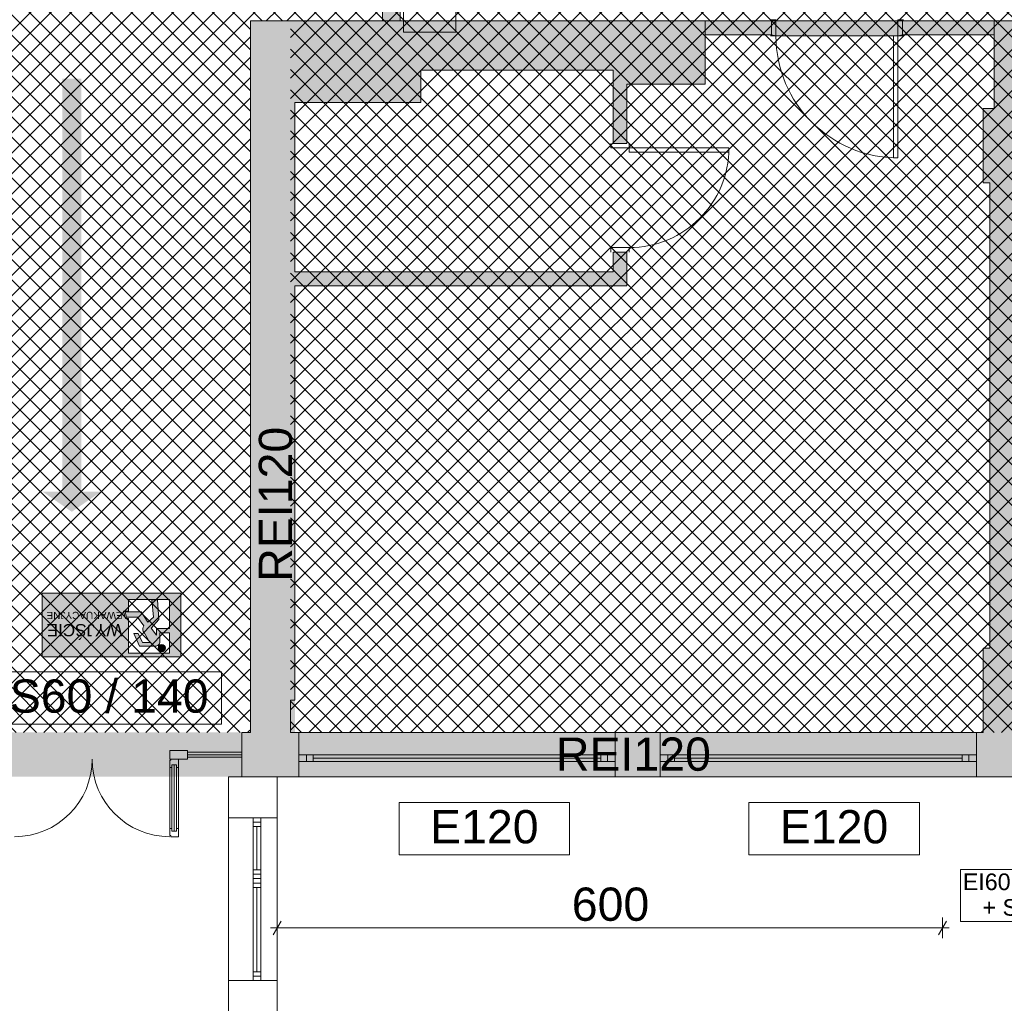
# Paper-space layout 'AP-03 STREFY POŻAROWE I EWAKUACJA - PIĘTRO 1' of a CAD drawing. Header units: millimetres. Extents: x 0 to 594, y -4 to 450.
# Tile 6 of 17: x 183 to 272, y 113 to 202. Entities that reach past the tile are written whole.
import ezdxf
from ezdxf.xclip import XClip

# ---------------------------------------------------------------- set-up
doc = ezdxf.new("R2010")
doc.units = ezdxf.units.MM
doc.header["$MEASUREMENT"] = 0
doc.header["$XCLIPFRAME"] = 0
for name, color, linetype, lineweight, true_color in [('A_ewakuacja_Nr_pióra__104', 7, 'Continuous', 5, 0x006532), ('A_ewakuacja_Nr_pióra__141', 7, 'Continuous', 5, 0xf2f7f7), ('A_podkład_Nr_pióra__254', 7, 'Continuous', 5, 0xfdfdfd), ('A_ppoż proj_Nr_pióra__104', 7, 'Continuous', 5, 0x006532), ('A_ppoż proj_Nr_pióra__21', 7, 'Continuous', 5, 0xfe9865), ('A_ppoż proj_Nr_pióra__71', 7, 'Continuous', 5, 0xcbfe65)]:
    doc.layers.add(name, color=color, linetype=linetype, lineweight=lineweight, true_color=true_color)
for name, color, linetype, lineweight in [('A_ewakuacja_Nr_pióra__4', 94, 'Continuous', 18), ('A_podkład_Nr_pióra__2', 8, 'Continuous', 13), ('A_ppoż proj_Nr_pióra__1', 7, 'Continuous', 20), ('A_ppoż proj_Nr_pióra__3', 30, 'Continuous', 13), ('A_ppoż proj_Nr_pióra__81', 2, 'Continuous', 5), ('A_wymiary_Nr_pióra__3', 30, 'Continuous', 13)]:
    doc.layers.add(name, color=color, linetype=linetype, lineweight=lineweight)
doc.layers.add('A_podrys', color=7, linetype='Continuous')
doc.styles.add('STYL_AUTOMATYCZNY_1', font='arial.ttf')
doc.styles.add('STYL_AUTOMATYCZNY_4', font='arial.ttf')
pattern_1 = [(45, (-1569.2778, -182.9554), (-0.9192388, 0.9192388), []), (135, (-1569.2778, -182.9554), (0.9192388, 0.9192388), [])]

# ---------------------------------------------------------------- blocks, each defined once
blk = doc.blocks.new('Rysunek_1_1', base_point=(-1569.278, -182.955))
at = {"layer": 'A_ewakuacja_Nr_pióra__104', "linetype": 'Continuous', "lineweight": 0, "true_color": 0x004c26}
h = blk.add_hatch(color=118, dxfattribs=at)
h.paths.add_polyline_path([(197.317, 144.073), (197.317, 149.817), (184.823, 149.817), (184.823, 144.073)])
h.paths.add_polyline_path([(195.121, 146.631), (195.121, 146.029), (194.655, 146.662), (195.334, 147.461), (195.205, 149.225), (194.72, 149.225), (194.861, 147.68), (194.335, 147.227), (193.739, 148.134), (192.309, 148.134), (192.434, 147.665), (193.426, 147.665), (193.979, 146.879, 0.230447), (193.94, 146.384), (194.041, 146.209), (194.528, 145.365), (193.864, 145.365), (193.476, 146.192), (193.077, 146.192), (193.586, 145.038), (195.014, 145.038, 0.414214), (195.427, 145.452), (195.427, 146.249), (196.315, 146.249), (196.315, 144.426), (192.599, 144.426), (192.599, 147.55), (192.338, 147.55), (192.162, 148.208), (192.599, 148.208), (192.599, 149.258), (196.312, 149.258), (196.312, 146.631)], flags=0)
blk.add_hatch(color=118, dxfattribs=at).paths.add_polyline_path([(195.494, 144.569, 1), (195.706, 145.191, 1)])
at = {"layer": 'A_podkład_Nr_pióra__254', "linetype": 'Continuous', "lineweight": 5, "true_color": 0xfdfdfd}
h = blk.add_hatch(color=7, dxfattribs=at)
h.paths.add_polyline_path([(70.719, 201.469), (70.719, 133.269), (538.719, 133.269), (538.719, 228.169), (538.219, 228.169), (538.219, 260.469), (538.719, 260.469), (538.719, 355.069), (202.419, 355.069), (202.419, 351.069), (203.619, 351.069), (203.619, 293.469), (203.619, 260.069), (207.619, 260.069), (207.919, 260.069), (207.919, 264.969), (215.519, 264.969), (215.519, 260.069), (215.519, 223.969), (215.519, 201.469), (204.019, 201.469), (203.619, 201.469), (203.619, 137.269), (173.219, 137.269), (173.219, 201.469), (168.729, 201.469), (168.729, 203.969), (168.719, 203.969), (168.719, 201.469), (153.319, 201.469), (153.319, 201.169), (152.819, 201.169), (152.819, 201.469), (152.669, 201.469), (152.269, 201.469), (152.269, 201.169), (152.669, 201.169), (152.669, 200.169), (153.319, 200.169), (153.319, 199.869), (153.719, 199.869), (153.719, 197.169), (154.484, 197.169), (154.484, 193.369), (154.484, 192.869), (154.484, 185.369), (146.5, 185.369), (146.484, 185.369), (146.484, 184.869), (154.484, 184.869), (154.484, 184.369), (154.484, 179.453), (171.419, 179.453), (171.419, 171.469), (171.419, 155.019), (171.419, 148.069), (170.319, 148.069), (170.319, 145.469), (170.319, 136.569), (141.719, 136.569), (141.719, 137.269), (141.719, 148.069), (141.119, 148.069), (141.119, 171.469), (141.119, 186.869), (141.919, 186.869), (141.919, 193.669), (141.119, 193.669), (141.119, 199.869), (144.319, 199.869), (144.319, 200.169), (144.969, 200.169), (144.969, 201.169), (144.819, 201.169), (144.319, 201.169), (144.319, 201.469), (137.119, 201.469), (137.119, 201.169), (136.469, 201.169), (136.469, 200.869), (136.469, 200.169), (137.119, 200.169), (137.119, 199.869), (139.119, 199.869), (139.119, 193.669), (137.919, 193.669), (137.919, 191.169), (127.919, 191.169), (127.919, 195.769), (127.919, 199.869), (129.119, 199.869), (129.119, 200.169), (129.769, 200.169), (129.769, 200.869), (129.769, 201.169), (129.119, 201.169), (129.119, 201.469), (121.219, 201.469), (121.219, 199.869), (122.119, 199.869), (122.119, 195.769), (122.119, 190.169), (122.119, 184.269), (127.319, 184.269), (139.119, 184.269), (139.119, 148.069), (137.919, 148.069), (137.919, 137.269), (137.619, 137.269), (109.069, 137.269), (104.719, 137.269), (94.719, 137.269), (94.719, 161.469), (101.719, 161.469), (101.719, 195.369), (104.619, 195.369), (104.619, 199.869), (112.219, 199.869), (112.219, 201.469), (91.519, 201.469), (91.519, 201.169), (90.869, 201.169), (90.869, 200.169, -0.009743), (90.863, 199.869), (97.619, 199.869), (97.619, 195.369), (100.119, 195.369), (100.119, 163.069), (93.119, 163.069), (93.119, 137.269), (76.169, 137.269), (76.119, 137.269), (76.119, 199.869), (83.169, 199.869), (83.569, 199.869), (83.569, 200.169), (83.169, 200.169), (83.169, 201.169), (82.519, 201.169), (82.519, 201.469)])
h.paths.add_polyline_path([(171.419, 180.453), (155.484, 180.453), (155.484, 197.169), (159.619, 197.169), (159.619, 199.869), (168.419, 199.869), (168.419, 195.869), (171.419, 195.869)], flags=0)
h.paths.add_polyline_path([(246.219, 266.869), (205.219, 266.869), (205.219, 286.969), (219.619, 286.969), (246.219, 286.969), (249.119, 286.969), (253.179, 286.969), (257.719, 286.969), (268.719, 286.969), (268.719, 288.769), (257.719, 288.769), (257.719, 288.669), (249.519, 288.669), (249.519, 292.774), (255.719, 292.774), (255.719, 300.519), (254.469, 300.519), (254.469, 294.974), (243.469, 294.974), (243.469, 294.019), (223.069, 294.019), (222.869, 294.019), (222.869, 300.519), (221.619, 300.519), (221.619, 292.774), (227.819, 292.774), (227.819, 288.669), (219.619, 288.669), (205.219, 288.669), (205.219, 294.969), (207.619, 294.969), (207.619, 301.669), (205.519, 301.669), (205.519, 343.569), (207.619, 343.569), (207.619, 351.069), (238.819, 351.069), (238.819, 312.069), (221.619, 312.069), (221.619, 300.919), (222.869, 300.919), (222.869, 310.819), (243.469, 310.819), (254.469, 310.819), (254.469, 310.319), (255.719, 310.319), (255.919, 309.919), (254.469, 309.919), (254.469, 300.919), (255.919, 300.919), (255.919, 309.919), (255.919, 310), (255.719, 310.319), (255.719, 312.069), (239.619, 312.069), (239.619, 351.069), (240.569, 351.069), (269.119, 351.069), (269.719, 351.069), (269.719, 343.469), (270.319, 343.469), (270.319, 301.669), (269.719, 301.669), (269.719, 294.769), (270.719, 294.769), (270.719, 288.669), (269.119, 288.669), (269.119, 286.969), (273.073, 286.969), (276.799, 286.969), (370.398, 286.969), (379.892, 286.969), (467.619, 286.969), (467.619, 266.769), (467.119, 266.769), (467.119, 264.869), (467.719, 264.869), (467.719, 252.869), (467.119, 252.869), (467.119, 251.619), (467.719, 251.619), (467.719, 242.319), (456.069, 242.319), (456.069, 251.619), (457.319, 251.619), (457.319, 252.869), (450.419, 252.869), (450.419, 264.869), (457.319, 264.869), (457.319, 266.769), (401.619, 266.769), (401.619, 221.769), (457.019, 221.769), (457.019, 223.569), (450.419, 223.569), (450.419, 241.069), (467.719, 241.069), (467.719, 223.569), (467.019, 223.569), (467.019, 221.769), (497.319, 221.769), (497.319, 224.769), (531.319, 224.769), (531.319, 220.969), (534.019, 220.969), (534.019, 201.569), (401.619, 201.569), (375.216, 201.569), (375.216, 201.475), (297.019, 201.475), (261.028, 201.475), (246.219, 201.475), (217.119, 201.475), (217.119, 222.069), (246.219, 222.069), (246.219, 222.869), (249.119, 222.869), (249.119, 224.279), (289.024, 224.279), (297.019, 224.269), (297.019, 221.469), (372.219, 221.469), (372.219, 266.869), (370.398, 266.869), (322.269, 266.869), (322.269, 265.619), (323.719, 265.619), (323.719, 265.169), (330.919, 265.169), (330.919, 259.669), (343.919, 259.669), (343.919, 249.469), (339.419, 249.469), (339.419, 243.269), (343.919, 243.269), (343.919, 228.769), (335.819, 228.769), (335.819, 222.719), (303.219, 222.719), (303.219, 228.069), (297.119, 228.069), (297.119, 260.769), (303.219, 260.769), (303.219, 265.619), (310.469, 265.619), (310.469, 266.869), (297.019, 266.869), (297.019, 263.969), (273.819, 263.969), (273.819, 264.259), (249.119, 264.259), (249.119, 265.369), (246.219, 265.369)], flags=0)
h.paths.add_polyline_path([(207.969, 137.269), (207.219, 137.269), (207.219, 140.169), (207.619, 140.169), (207.619, 145.269), (207.619, 177.569), (237.569, 177.569), (237.569, 180.619), (236.319, 180.619), (236.319, 178.819), (207.619, 178.819), (207.619, 182.669), (207.619, 194.119), (218.969, 194.119), (218.969, 197.019), (236.319, 197.019), (236.319, 195.769), (236.319, 190.419), (237.569, 190.419), (237.569, 195.769), (244.619, 195.769), (244.619, 200.219), (250.619, 200.219), (251.019, 200.119), (262.019, 200.119), (262.419, 200.219), (270.719, 200.219), (270.719, 193.569), (269.719, 193.569), (269.719, 186.869), (270.319, 186.869), (270.319, 144.869), (269.719, 144.869), (269.719, 137.269), (269.119, 137.269), (240.569, 137.269), (236.519, 137.269)], flags=0)
h.paths.add_polyline_path([(287.719, 288.669), (272.519, 288.669), (272.519, 294.769), (273.719, 294.769), (273.719, 301.669), (273.119, 301.669), (273.119, 343.469), (273.719, 343.469), (273.719, 351.069), (304.319, 351.069), (304.319, 312.069), (287.719, 312.069), (287.719, 301.669), (287.719, 294.769), (287.719, 292.774), (293.919, 292.774), (293.919, 288.669)], flags=0)
h.paths.add_polyline_path([(273.719, 193.569), (272.519, 193.569), (272.519, 199.769), (274.319, 199.769), (293.919, 199.769), (293.919, 195.665), (287.719, 195.665), (287.719, 178.619), (287.719, 176.369), (303.819, 176.369), (303.819, 137.269), (302.319, 137.269), (273.769, 137.269), (273.719, 137.269), (273.719, 143.069), (273.719, 144.869), (273.119, 144.869), (273.119, 186.869), (273.719, 186.869), (273.719, 191.769)], flags=0)
h.paths.add_polyline_path([(288.969, 310.819), (309.969, 310.819), (320.369, 310.819), (320.369, 294.974), (309.969, 294.974), (309.969, 294.019), (288.969, 294.019)], flags=0)
h.paths.add_polyline_path([(288.969, 194.419), (309.969, 194.419), (309.969, 193.465), (320.469, 193.465), (320.469, 177.619), (309.969, 177.619), (288.969, 177.619)], flags=0)
h.paths.add_polyline_path([(305.419, 137.269), (305.419, 176.369), (321.719, 176.369), (321.719, 195.665), (315.519, 195.665), (315.519, 199.769), (321.719, 199.769), (335.719, 199.769), (336.719, 199.769), (336.719, 193.569), (335.719, 193.569), (335.719, 186.769), (336.319, 186.769), (336.319, 144.869), (335.719, 144.869), (335.719, 137.269), (321.719, 137.269)], flags=0)
h.paths.add_polyline_path([(305.919, 312.069), (305.919, 351.069), (335.619, 351.069), (335.619, 343.469), (336.219, 343.469), (336.219, 301.669), (335.619, 301.669), (335.619, 294.769), (336.819, 294.769), (336.819, 288.669), (315.419, 288.669), (315.419, 292.774), (321.619, 292.774), (321.619, 312.069)], flags=0)
h.paths.add_polyline_path([(338.519, 193.569), (338.519, 199.769), (359.919, 199.769), (359.919, 195.665), (353.719, 195.665), (353.719, 176.369), (369.919, 176.369), (369.919, 144.869), (369.919, 137.269), (339.719, 137.269), (339.719, 144.869), (339.119, 144.869), (339.119, 176.369), (339.119, 186.769), (339.719, 186.769), (339.719, 193.569)], flags=0)
h.paths.add_polyline_path([(340.319, 288.669), (338.619, 288.669), (338.619, 294.769), (339.719, 294.769), (339.719, 299.869), (339.719, 301.669), (339.119, 301.669), (339.119, 312.569), (340.119, 312.569), (340.119, 313.819), (339.119, 313.819), (339.119, 343.469), (339.819, 343.469), (339.819, 351.069), (339.869, 351.069), (368.419, 351.069), (370.419, 351.069), (370.419, 313.819), (369.819, 313.819), (369.819, 312.569), (379.969, 312.569), (379.969, 294.419), (358.969, 294.419), (358.969, 302.569), (353.969, 302.569), (353.969, 312.569), (360.019, 312.569), (360.019, 313.819), (351.919, 313.819), (351.919, 312.569), (352.719, 312.569), (352.719, 301.319), (357.719, 301.319), (357.719, 288.669), (352.119, 288.669), (352.119, 287.819), (351.719, 287.819), (351.719, 288.769), (340.719, 288.769), (340.719, 287.819), (340.319, 287.819)], flags=0)
h.paths.add_polyline_path([(345.619, 226.769), (345.619, 236.469), (348.819, 236.469), (348.819, 240.769), (357.619, 240.769), (357.619, 240.169), (358.869, 240.169), (358.869, 240.769), (359.019, 240.769), (370.519, 240.769), (370.519, 240.169), (371.369, 240.169), (371.369, 239.769), (370.319, 239.769), (370.319, 230.769), (371.369, 230.769), (371.369, 230.369), (370.519, 230.369), (370.519, 228.069), (370.519, 223.269), (360.719, 223.269), (360.719, 227.469), (358.869, 227.469), (358.869, 230.369), (357.619, 230.369), (357.619, 227.469), (357.619, 225.569), (348.719, 225.569), (348.719, 226.769)], flags=0)
h.paths.add_polyline_path([(345.619, 261.669), (370.519, 261.669), (370.519, 257.97), (371.369, 257.97), (371.369, 257.57), (370.319, 257.57), (370.319, 248.57), (371.369, 248.57), (371.369, 248.169), (370.519, 248.169), (370.519, 244.77), (364.619, 244.77), (359.019, 244.769), (359.019, 242.019), (348.819, 242.019), (348.819, 243.769), (345.619, 243.769)], flags=0)
h.paths.add_polyline_path([(365.769, 177.619), (354.969, 177.619), (354.969, 193.465), (365.769, 193.465), (365.769, 194.419), (386.469, 194.419), (386.469, 177.619)], flags=0)
h.paths.add_polyline_path([(360.419, 265.969), (360.619, 265.969), (360.619, 266.419), (361.019, 266.419), (361.019, 265.919), (370.019, 265.919), (370.019, 266.419), (370.419, 266.419), (370.419, 265.969), (370.519, 265.969), (370.519, 262.569), (360.419, 262.569)], flags=0)
h.paths.add_polyline_path([(371.5, 195.665), (371.519, 195.769), (371.519, 195.669), (390.319, 195.669), (390.319, 200.169), (390.969, 200.169), (401.969, 200.169), (402.619, 200.169), (402.619, 199.869), (402.719, 199.869), (402.719, 193.769), (401.719, 193.769), (401.719, 186.969), (402.719, 186.969), (402.719, 145.069), (401.719, 145.069), (401.719, 137.269), (401.619, 137.269), (373.069, 137.269), (371.519, 137.269), (371.519, 176.369), (387.719, 176.369), (387.719, 178.619), (387.719, 179.019), (387.719, 188.019), (387.719, 188.419), (387.719, 195.665)], flags=0)
h.paths.add_polyline_path([(372.119, 339.769), (387.219, 339.769), (402.019, 339.769), (402.019, 312.569), (402.019, 287.819), (389.369, 287.819), (389.369, 294.419), (381.219, 294.419), (381.219, 312.569), (387.219, 312.569), (387.219, 313.819), (372.119, 313.819)], flags=0)
h.paths.add_polyline_path([(403.319, 294.869), (405.719, 294.869), (405.719, 301.769), (403.519, 301.769), (403.519, 339.769), (404.819, 339.769), (404.819, 343.469), (405.719, 343.469), (405.719, 351.069), (435.719, 351.069), (435.719, 343.469), (435.719, 312.069), (419.719, 312.069), (419.719, 292.774), (425.919, 292.774), (425.919, 288.669), (403.319, 288.669), (403.319, 292.774)], flags=0)
h.paths.add_polyline_path([(403.419, 228.969), (403.419, 259.369), (406.419, 259.369), (406.419, 265.169), (431.419, 265.169), (431.419, 223.569), (406.419, 223.569), (406.419, 228.969)], flags=0)
h.paths.add_polyline_path([(404.619, 199.869), (419.719, 199.869), (425.919, 199.869), (425.919, 195.765), (419.719, 195.765), (419.719, 193.769), (419.719, 186.969), (419.719, 184.102), (419.719, 179.119), (419.719, 178.719), (419.719, 176.469), (435.819, 176.469), (435.819, 137.269), (434.519, 137.269), (405.969, 137.269), (405.719, 137.269), (405.719, 143.269), (405.719, 145.069), (404.619, 145.069), (404.619, 178.719), (404.619, 180.796), (404.619, 186.969), (405.719, 186.969), (405.719, 193.769), (404.619, 193.769)], flags=0)
h.paths.add_polyline_path([(420.969, 177.719), (420.969, 193.565), (420.969, 194.519), (441.569, 194.519), (441.569, 193.565), (452.369, 193.565), (452.369, 177.719)], flags=0)
h.paths.add_polyline_path([(420.969, 310.819), (452.369, 310.819), (452.369, 294.974), (441.869, 294.974), (441.869, 294.024), (420.969, 294.024), (420.969, 294.974)], flags=0)
h.paths.add_polyline_path([(449.019, 227.669), (432.219, 227.669), (432.219, 262.069), (449.019, 262.069)], flags=0)
h.paths.add_polyline_path([(437.419, 312.069), (437.419, 351.069), (467.619, 351.069), (467.619, 343.469), (468.819, 343.469), (468.819, 301.769), (467.619, 301.769), (467.619, 294.869), (468.669, 294.869), (468.669, 288.669), (453.619, 288.669), (447.419, 288.669), (447.419, 292.774), (453.619, 292.774), (453.619, 294.869), (453.619, 312.069)], flags=0)
h.paths.add_polyline_path([(437.419, 176.469), (453.619, 176.469), (453.619, 195.765), (447.419, 195.765), (447.419, 199.869), (467.019, 199.869), (467.619, 199.869), (468.519, 199.869), (468.519, 193.769), (467.619, 193.769), (467.619, 186.969), (468.519, 186.969), (468.519, 145.069), (467.619, 145.069), (467.619, 137.269), (467.419, 137.269), (438.869, 137.269), (437.419, 137.269)], flags=0)
h.paths.add_polyline_path([(467.629, 272.004), (467.629, 285.369), (468.409, 285.369), (468.409, 285.469), (468.409, 286.169), (468.409, 286.969), (470.469, 286.969), (470.469, 287.319), (471.119, 287.319), (471.119, 288.319), (470.469, 288.319), (470.469, 294.869), (471.619, 294.869), (471.619, 299.969), (471.619, 301.769), (470.619, 301.769), (470.619, 343.469), (471.619, 343.469), (471.619, 351.069), (471.969, 351.069), (500.519, 351.069), (501.619, 351.069), (501.619, 322.069), (483.919, 322.069), (483.919, 292.671), (485.169, 292.671), (485.169, 320.819), (499.519, 320.819), (500.269, 320.819), (500.269, 311.319), (499.519, 311.319), (499.519, 292.67), (501.619, 292.669), (500.269, 292.669), (499.519, 292.669), (485.169, 292.669), (482.319, 292.669), (482.319, 288.669), (482.269, 288.669), (482.269, 288.319), (481.619, 288.319), (481.619, 298.819), (481.219, 298.819), (481.219, 288.319), (481.619, 288.319), (481.619, 287.319), (482.269, 287.319), (482.269, 286.969), (521.519, 286.969), (521.519, 287.269), (522.169, 287.269), (532.669, 287.269), (533.319, 287.269), (533.319, 286.969), (534.019, 286.969), (534.019, 267.969), (531.019, 267.969), (531.019, 263.869), (521.019, 263.869), (521.019, 266.269), (516.519, 266.269), (516.519, 263.869), (497.319, 263.869), (497.319, 266.869), (486.319, 266.869), (486.319, 261.269), (484.119, 261.269), (484.119, 261.259), (482.519, 261.259), (473.519, 261.259), (471.919, 261.259), (471.919, 264.869), (469.619, 264.869), (469.619, 266.769), (468.419, 266.769), (468.419, 270.404), (468.409, 271.204), (469.159, 271.204), (476.659, 271.204), (477.409, 271.204), (477.409, 271.904), (477.309, 271.904), (477.309, 272.004), (476.659, 272.004), (469.159, 272.004), (468.509, 272.004), (468.509, 271.904), (468.409, 271.904), (468.409, 272.004)], flags=0)
h.paths.add_polyline_path([(471.619, 145.069), (470.319, 145.069), (470.319, 186.969), (471.619, 186.969), (471.619, 191.969), (471.619, 193.769), (470.319, 193.769), (470.319, 199.869), (470.419, 199.869), (470.419, 200.169), (482.219, 200.169), (482.219, 195.569), (487.619, 195.569), (487.619, 188.019), (488.869, 188.019), (488.869, 193.319), (498.869, 193.319), (498.869, 194.769), (520.319, 194.769), (520.319, 182.769), (501.519, 182.769), (501.519, 177.719), (488.869, 177.719), (488.869, 178.219), (487.619, 178.219), (487.619, 176.469), (501.519, 176.469), (501.519, 137.269), (500.519, 137.269), (471.969, 137.269), (471.619, 137.269), (471.619, 143.269)], flags=0)
h.paths.add_polyline_path([(502.819, 306.069), (511.819, 306.069), (511.819, 309.969), (503.519, 309.969), (503.519, 319.169), (503.419, 319.169), (503.419, 327.769), (507.919, 327.769), (507.919, 332.469), (503.419, 332.469), (503.419, 351.069), (504.719, 351.069), (533.269, 351.069), (533.319, 351.069), (533.319, 288.269), (522.169, 288.269), (521.519, 288.269), (521.519, 288.569), (512.119, 288.569), (512.119, 293.069), (502.819, 293.069)], flags=0)
h.paths.add_polyline_path([(503.319, 137.269), (503.319, 178.769), (513.519, 178.769), (513.519, 181.769), (521.319, 181.769), (521.319, 199.969), (522.319, 199.969), (522.319, 200.569), (522.969, 200.569), (532.669, 200.569), (533.319, 200.569), (533.319, 137.269), (504.771, 137.269)], flags=0)
h.paths.add_polyline_path([(520.519, 263.869), (517.019, 263.869), (517.019, 265.769), (520.519, 265.769)], flags=0)
at = {"layer": 'A_ppoż proj_Nr_pióra__104', "linetype": 'Continuous', "lineweight": 5, "true_color": 0x006532}
blk.add_hatch(color=128, dxfattribs=at).paths.add_polyline_path([(190.105, 158.979), (188.336, 158.979), (188.336, 196.258), (186.636, 196.258), (186.636, 158.979), (184.868, 158.979), (187.486, 157.175)])
at = {"layer": 'A_ppoż proj_Nr_pióra__21', "linetype": 'Continuous', "lineweight": 5, "true_color": 0xfe9865}
h = blk.add_hatch(dxfattribs=at)
h.set_pattern_fill('bloczki_betonowe_0001', color=21, style=0, pattern_type=2)
h.set_pattern_definition(pattern_1)
h.paths.add_polyline_path([(207.219, 201.469), (207.219, 137.269), (533.319, 137.269), (533.319, 351.069), (205.519, 351.069), (205.519, 264.969), (215.519, 264.969), (215.519, 201.469)])
at = {"layer": 'A_ppoż proj_Nr_pióra__3', "linetype": 'Continuous', "lineweight": 0, "true_color": 0x3f2000}
for points in [[(215.519, 222.069), (215.519, 201.469), (217.119, 201.469), (217.119, 222.069)], [(203.619, 197.469), (217.119, 197.469), (217.119, 201.469), (203.619, 201.469)], [(203.619, 197.469), (203.619, 137.269), (207.619, 137.269), (207.619, 197.469)], [(173.219, 133.269), (266.028, 133.269), (266.028, 137.269), (173.219, 137.269)]]:
    blk.add_hatch(color=38, dxfattribs=at).paths.add_polyline_path(points)
at = {"layer": 'A_ppoż proj_Nr_pióra__71', "linetype": 'Continuous', "lineweight": 5, "true_color": 0xcbfe65}
h = blk.add_hatch(dxfattribs=at)
h.set_pattern_fill('bloczki_betonowe_0001', color=71, style=0, pattern_type=2)
h.set_pattern_definition(pattern_1)
h.paths.add_polyline_path([(76.119, 137.269), (139.119, 137.269), (173.219, 137.269), (203.536, 137.269), (203.619, 201.469), (215.519, 201.47), (215.519, 264.969), (203.619, 264.969), (203.619, 351.069), (202.419, 351.069), (202.436, 355.069), (205.565, 355.069), (205.565, 381.896), (202.419, 381.896), (202.419, 381.764), (175.419, 381.764), (173.378, 381.764), (173.378, 355.069), (175.419, 355.069), (175.419, 351.069), (76.119, 351.069), (76.119, 263.905), (144.319, 263.905), (144.319, 259.569), (165.569, 259.569), (165.569, 229.269), (141.919, 229.269), (141.919, 224.569), (76.119, 224.602)])
at = {"layer": 'A_ppoż proj_Nr_pióra__81', "linetype": 'Continuous', "lineweight": 0, "true_color": 0x3f3f00}
blk.add_hatch(color=48, dxfattribs=at).paths.add_polyline_path([(538.719, 200.219), (538.719, 201.469), (217.119, 201.469), (217.119, 200.219)])
at = {"layer": 'A_ewakuacja_Nr_pióra__4', "color": 94, "linetype": 'Continuous', "lineweight": 18, "flags": 128}
for points in [[(197.317, 149.817), (184.823, 149.817), (184.823, 144.073), (197.317, 144.073)], [(197.317, 144.073), (197.317, 149.817)]]:
    blk.add_lwpolyline(points, dxfattribs=at)
blk.add_lwpolyline([(196.312, 149.258), (196.312, 146.631), (195.121, 146.631), (195.121, 146.029), (194.655, 146.662), (195.334, 147.461), (195.205, 149.225), (194.72, 149.225), (194.861, 147.68), (194.335, 147.227), (193.739, 148.134), (192.309, 148.134), (192.434, 147.665), (193.426, 147.665), (193.979, 146.879, 0.230447), (193.94, 146.384), (194.041, 146.209), (194.528, 145.365), (193.864, 145.365), (193.476, 146.192), (193.077, 146.192), (193.586, 145.038), (195.014, 145.038, 0.414214), (195.427, 145.452), (195.427, 146.249), (196.315, 146.249), (196.315, 144.426), (192.599, 144.426), (192.599, 147.55), (192.338, 147.55), (192.162, 148.208), (192.599, 148.208), (192.599, 149.258)], format="xyb", close=True, dxfattribs=at)
at = {"layer": 'A_ewakuacja_Nr_pióra__4', "color": 94, "linetype": 'Continuous', "lineweight": 18}
blk.add_circle((195.6, 144.88), 0.328, dxfattribs=at)
at = {"layer": 'A_podkład_Nr_pióra__2', "color": 8, "linetype": 'Continuous', "lineweight": 13}
for p, q in [((217.119, 201.469), (217.119, 222.069)), ((215.519, 204.269), (215.519, 201.469)), ((203.619, 201.469), (203.619, 137.269)), ((250.619, 201.469), (203.619, 201.469)), ((244.619, 201.469), (533.319, 201.569)), ((244.619, 195.769), (244.619, 201.469)), ((250.519, 201.569), (251.019, 201.569)), ((250.619, 200.219), (250.619, 201.469)), ((251.019, 201.569), (251.019, 200.119)), ((262.519, 201.569), (262.019, 201.569)), ((262.019, 201.569), (262.019, 189.119)), ((262.419, 201.469), (262.419, 200.219)), ((274.319, 201.469), (262.419, 201.469)), ((270.719, 193.569), (270.719, 201.469)), ((244.619, 200.219), (250.619, 200.219)), ((262.519, 200.119), (250.519, 200.119)), ((251.019, 200.119), (250.619, 200.219)), ((261.619, 200.119), (261.619, 189.119)), ((262.019, 200.119), (262.419, 200.219)), ((262.419, 200.219), (270.719, 200.219)), ((218.969, 197.019), (236.319, 197.019)), ((218.969, 194.119), (218.969, 197.019)), ((236.319, 197.019), (236.319, 190.419)), ((237.569, 195.769), (244.619, 195.769)), ((237.569, 190.419), (237.569, 195.769)), ((207.619, 194.119), (218.969, 194.119)), ((207.619, 178.819), (207.619, 194.119)), ((269.719, 193.569), (269.719, 186.869)), ((270.719, 193.569), (269.719, 193.569)), ((236.119, 190.419), (236.119, 190.019)), ((236.319, 190.419), (237.569, 190.419)), ((237.769, 189.619), (237.769, 190.419)), ((236.119, 190.019), (246.769, 190.019)), ((237.769, 189.619), (246.769, 189.619)), ((246.769, 189.619), (246.769, 190.019)), ((261.619, 189.119), (262.019, 189.119)), ((269.719, 186.869), (270.319, 186.869)), ((270.319, 186.869), (270.319, 144.869)), ((236.119, 180.619), (236.119, 181.019)), ((236.119, 181.019), (237.769, 181.019)), ((237.569, 180.619), (236.319, 180.619)), ((236.319, 180.619), (236.319, 178.819)), ((237.569, 177.569), (237.569, 180.619)), ((237.769, 181.019), (237.769, 180.619)), ((207.619, 178.819), (236.319, 178.819)), ((207.619, 140.169), (207.619, 177.569)), ((207.619, 177.569), (237.569, 177.569)), ((269.719, 144.869), (269.719, 137.269)), ((270.319, 144.869), (269.719, 144.869)), ((207.219, 137.269), (207.219, 140.169)), ((207.219, 140.169), (207.619, 140.169)), ((203.619, 137.269), (202.819, 137.269)), ((202.819, 137.269), (202.819, 133.269)), ((269.719, 137.269), (207.219, 137.269)), ((207.969, 133.269), (207.969, 137.269)), ((236.519, 137.269), (236.519, 133.269)), ((240.569, 133.269), (240.569, 137.269)), ((269.119, 137.269), (269.119, 133.269)), ((196.319, 135.634), (197.919, 135.634)), ((196.319, 134.854), (196.319, 135.634)), ((197.919, 135.634), (197.919, 134.854)), ((202.819, 135.469), (197.919, 135.469)), ((202.819, 135.244), (197.919, 135.244)), ((207.969, 135.244), (236.519, 135.244)), ((208.669, 134.644), (208.669, 135.244)), ((209.269, 134.644), (209.269, 135.244)), ((235.219, 134.644), (235.219, 135.244)), ((235.819, 135.244), (235.819, 134.644)), ((240.569, 135.244), (269.119, 135.244)), ((241.269, 134.644), (241.269, 135.244)), ((241.869, 134.644), (241.869, 135.244)), ((267.819, 134.644), (267.819, 135.244)), ((268.419, 135.244), (268.419, 134.644)), ((197.919, 134.854), (196.319, 134.854)), ((196.319, 134.754), (196.419, 134.754)), ((196.319, 134.754), (196.319, 127.954)), ((196.419, 134.754), (196.419, 134.854)), ((196.919, 134.354), (196.519, 134.354)), ((196.519, 134.354), (196.519, 134.104)), ((196.719, 134.354), (196.719, 132.854)), ((196.919, 134.104), (196.919, 134.354)), ((197.119, 127.854), (197.119, 134.854)), ((197.919, 135.019), (202.819, 135.019)), ((236.519, 134.644), (207.969, 134.644)), ((209.269, 134.944), (235.219, 134.944)), ((269.119, 134.644), (240.569, 134.644)), ((241.869, 134.944), (267.819, 134.944)), ((196.519, 134.104), (196.319, 134.104)), ((196.519, 128.604), (196.519, 134.104)), ((196.719, 133.688), (196.719, 129.021)), ((196.919, 128.604), (196.919, 134.104)), ((197.119, 134.104), (196.919, 134.104)), ((201.628, 133.269), (201.628, 78.516)), ((201.628, 133.269), (538.719, 133.269)), ((206.028, 78.516), (206.028, 133.269)), ((196.719, 128.354), (196.719, 129.854)), ((201.628, 129.569), (206.028, 129.569)), ((203.848, 114.869), (203.848, 129.569)), ((204.528, 129.169), (203.848, 129.169)), ((204.528, 129.569), (204.528, 114.869)), ((196.519, 128.604), (196.319, 128.604)), ((196.319, 127.954), (196.419, 127.954)), ((196.419, 127.954), (196.419, 127.854)), ((196.519, 128.354), (196.519, 128.604)), ((196.919, 128.354), (196.519, 128.354)), ((197.119, 128.604), (196.919, 128.604)), ((196.919, 128.604), (196.919, 128.354)), ((203.848, 128.769), (204.528, 128.769)), ((204.188, 124.869), (204.188, 128.769)), ((196.419, 127.854), (197.119, 127.854)), ((203.848, 124.869), (204.528, 124.869)), ((204.528, 124.469), (203.848, 124.469)), ((204.528, 124.069), (203.848, 124.069)), ((204.528, 123.669), (203.848, 123.669)), ((203.848, 123.269), (204.528, 123.269)), ((204.188, 115.669), (204.188, 123.269)), ((203.848, 115.669), (204.528, 115.669)), ((201.628, 114.869), (206.028, 114.869)), ((204.528, 115.269), (203.848, 115.269))]:
    blk.add_line(p, q, dxfattribs=at)
for centre, radius, start, end in [((262.019, 200.119), 11, 180, 270), ((237.769, 190.019), 9, 270, 0), ((182.319, 134.854), 7, 270, 0), ((196.319, 134.854), 7, 180, 270)]:
    blk.add_arc(centre, radius, start, end, dxfattribs=at)
at = {"layer": 'A_ppoż proj_Nr_pióra__1', "color": 7, "linetype": 'Continuous', "lineweight": 20}
for p, q in [((217.405, 224.681), (217.405, 200.444)), ((222.12, 200.444), (222.12, 224.681)), ((217.405, 200.444), (222.12, 200.444)), ((200.997, 142.735), (176.761, 142.735)), ((200.997, 138.021), (200.997, 142.735)), ((176.761, 138.021), (200.997, 138.021)), ((232.401, 130.945), (217.014, 130.945)), ((217.014, 130.945), (217.014, 126.23)), ((232.401, 126.23), (232.401, 130.945)), ((263.955, 130.945), (248.567, 130.945)), ((248.567, 130.945), (248.567, 126.23)), ((263.955, 126.23), (263.955, 130.945)), ((217.014, 126.23), (232.401, 126.23)), ((248.567, 126.23), (263.955, 126.23))]:
    blk.add_line(p, q, dxfattribs=at)
at = {"layer": 'A_wymiary_Nr_pióra__3', "color": 30, "linetype": 'Continuous', "lineweight": 13}
for p, q in [((206.389, 120.247), (205.667, 118.997)), ((206.028, 118.685), (206.028, 120.56)), ((265.667, 118.997), (266.389, 120.247)), ((266.028, 118.685), (266.028, 120.56)), ((205.416, 119.622), (206.028, 119.622)), ((206.028, 119.622), (266.028, 119.622)), ((266.028, 119.622), (266.639, 119.622))]:
    blk.add_line(p, q, dxfattribs=at)
at = {"layer": 'A_ewakuacja_Nr_pióra__141', "color": 7, "linetype": 'Continuous', "lineweight": 5, "true_color": 0xf2f7f7, "attachment_point": 5, "rotation": 180, "style": 'STYL_AUTOMATYCZNY_1'}
for s, insert, char_height in [('\\A1;{\\pqc;\\fArial|b0|i0|c238|p0;\\W1.000000;EWAKUACYJNE}', (188.642, 147.829), 0.64544), ('\\A1;{\\pqc;\\fArial|b0|i0|c238|p0;\\W1.000000;WYJŚCIE}', (188.642, 146.498), 1.1)]:
    blk.add_mtext(s, dxfattribs=dict(at, insert=insert, char_height=char_height))
at = {"layer": 'A_ppoż proj_Nr_pióra__1', "color": 7, "linetype": 'Continuous', "lineweight": 20, "insert": (205.881, 157.855), "char_height": 3, "attachment_point": 5, "rotation": 90, "style": 'STYL_AUTOMATYCZNY_1'}
blk.add_mtext('\\A1;{\\pqc;\\fArial|b0|i0|c238|p0;\\W1.000000;REI120}', dxfattribs=at)
at = {"layer": 'A_ppoż proj_Nr_pióra__1', "color": 7, "linetype": 'Continuous', "lineweight": 20, "char_height": 3, "attachment_point": 5, "style": 'STYL_AUTOMATYCZNY_1'}
for s, insert in [('\\A1;{\\pqc;\\fArial|b0|i0|c238|p0;\\W1.000000;EIS60 / 140}', (188.879, 140.524)), ('\\A1;{\\pqc;\\fArial|b0|i0|c238|p0;\\W1.000000;REI120}', (238.158, 135.285)), ('\\A1;{\\pqc;\\fArial|b0|i0|c238|p0;\\W1.000000;E120}', (224.707, 128.734)), ('\\A1;{\\pqc;\\fArial|b0|i0|c238|p0;\\W1.000000;E120}', (256.261, 128.734))]:
    blk.add_mtext(s, dxfattribs=dict(at, insert=insert))
at = {"layer": 'A_wymiary_Nr_pióra__3', "color": 30, "linetype": 'Continuous', "lineweight": 13, "insert": (232.595, 120.222), "char_height": 3, "width": 6.86451, "attachment_point": 7, "style": 'STYL_AUTOMATYCZNY_4'}
blk.add_mtext('\\A1;{\\pql;\\fArial|b0|i0|c238|p0;\\W1.000000;600}', dxfattribs=at)

psp = doc.layouts.new('AP-03 STREFY POŻAROWE I EWAKUACJA - PIĘTRO 1')

# ---------------------------------------------------------------- linework, layer by layer
at = {"layer": 'A_ppoż proj_Nr_pióra__1', "color": 7, "linetype": 'Continuous', "lineweight": 20, "flags": 128}
psp.add_lwpolyline([(267.661, 124.903), (277.643, 124.903), (277.643, 120.188), (267.661, 120.188)], close=True, dxfattribs=at)

# ---------------------------------------------------------------- block references
at = {"layer": 'A_podrys', "color": 37, "linetype": 'Continuous', "lineweight": 5, "true_color": 0x656532}
ref = psp.add_blockref('Rysunek_1_1', (-1569.278, -182.955), dxfattribs=at)
XClip(ref).set_block_clipping_path([(29.90003743, 445.1000023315), (29.90003743, 78.515858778), (489.0999984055, 78.515858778), (489.0999984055, 116.1350020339), (589.0453074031, 116.1350020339), (589.0453074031, 445.1000023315)])

# ---------------------------------------------------------------- texts
at = {"layer": 'A_ppoż proj_Nr_pióra__1', "color": 7, "linetype": 'Continuous', "lineweight": 20, "insert": (272.652, 122.619), "char_height": 1.5, "width": 9.98193, "attachment_point": 5, "line_spacing_factor": 0.92441, "style": 'STYL_AUTOMATYCZNY_1'}
psp.add_mtext('\\A1;{\\pqc;\\fArial|b0|i0|c238|p0;\\W1.000000;EI60 / 140 + SSP}', dxfattribs=at)

doc.saveas('drawing.dxf')
